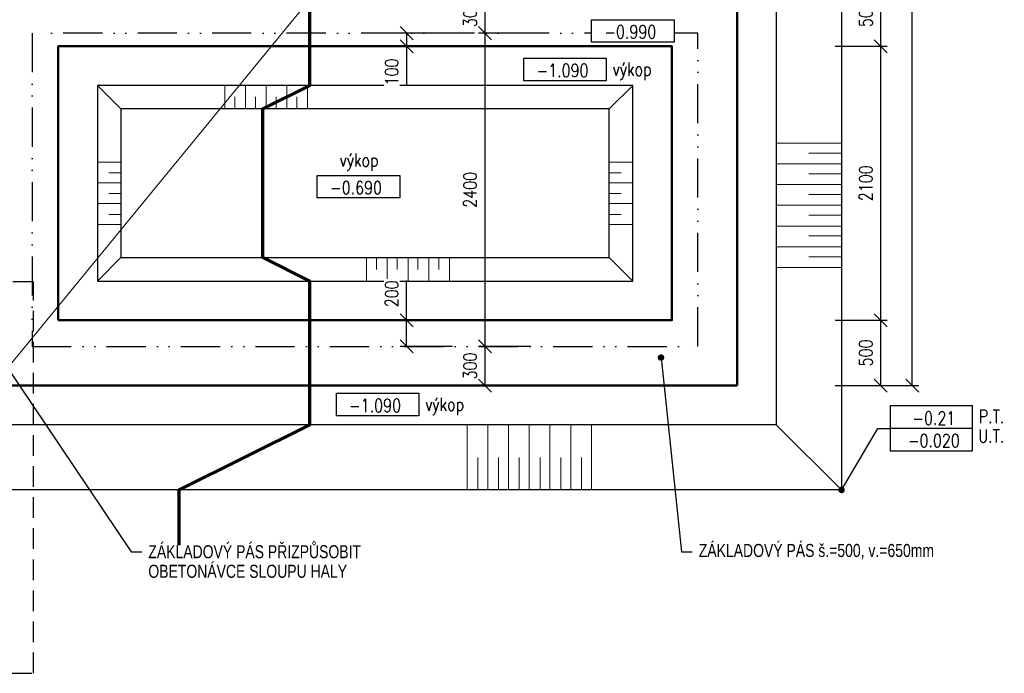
# Model space of a CAD drawing. Header units: millimetres. Extents: x -13560 to 57209, y -1473 to 35717.
# Tile 7 of 22: x -6760 to 781, y 17725 to 22733. Entities that reach past the tile are written whole.
import ezdxf
from ezdxf import colors
from ezdxf.entities.mleader import LeaderData, LeaderLine
from ezdxf.enums import TextEntityAlignment as Align
from ezdxf.math import Vec2, Vec3

# ---------------------------------------------------------------- set-up
doc = ezdxf.new("R2010")
doc.units = ezdxf.units.MM
doc.header["$LTSCALE"] = 50
doc.set_wipeout_variables(frame=1)
doc.linetypes.add('A_CARA_16', pattern=[11.4, 6, -1.8, 0, -1.8, 0, -1.8])
doc.linetypes.add('HIDDEN', pattern=[9.525, 6.35, -3.175])
doc.layers.get('Defpoints').update_dxf_attribs({"color": 132})
for name, color, linetype, lineweight in [('CA_KOTY', 3, 'Continuous', 25), ('CA_NEVHRA', 3, 'HIDDEN', 25), ('CA_NEVHRA1', 3, 'A_CARA_16', 25), ('CA_POHHRA18', 8, 'Continuous', 18), ('CA_POHHRA25', 7, 'Continuous', 25), ('CA_REZY', 1, 'Continuous', 50), ('CA_SRAFY', 9, 'Continuous', 13), ('CA_TEXT25', 7, 'Continuous', 25)]:
    doc.layers.add(name, color=color, linetype=linetype, lineweight=lineweight)
doc.layers.add('CA_PK', color=6, linetype='Continuous', lineweight=70, plot=False)
doc.layers.add('Obrysy', color=2, linetype='Continuous')
doc.styles.add('ARIAL', font='arial.ttf')
doc.styles.add('ROMANS', font='romans.shx', dxfattribs={"width": 0.8})
doc.dimstyles.new('A-50_(2.5)', dxfattribs={"dimscale": 50, "dimtxt": 2, "dimasz": 2, "dimexe": 1, "dimexo": 2, "dimgap": 0, "dimtad": 0, "dimdec": 0, "dimrnd": 1, "dimtxsty": 'ROMANS', "dimblk1": 'OBLIQUE', "dimblk2": 'OBLIQUE', "dimsah": 1, "dimcen": 2, "dimclrd": 256, "dimclre": 256, "dimclrt": 256, "dimadec": 1, "dimazin": 2, "dimtfac": 0.714286, "dimtdec": 0, "dimtmove": 0, "dimatfit": 3, "dimldrblk": 'DOTSMALL', "dimfxl": 7, "dimfxlon": 1, "dimtvp": 1.142857, "dimtfill": 1, "dimtolj": 1, "dimlwd": -1, "dimlwe": -1, "dimarcsym": 0})
pattern_1 = [(180, (14494.35, 24574.83), (-1e-14, -158.75), [])]
pattern_2 = [(180, (14494.35, 24657.33), (-1e-14, -158.75), [])]

# ---------------------------------------------------------------- blocks, each defined once
blk = doc.blocks.new('_Oblique')
at = {"color": 0, "linetype": 'ByBlock', "lineweight": -2}
blk.add_line((-0.5, -0.5), (0.5, 0.5), dxfattribs=at)
blk = doc.blocks.new('*D121')
at = {"layer": 'CA_KOTY', "transparency": 16777216}
for p, q in [((-2846.1, 20229.6), (-3246.1, 20229.6)), ((-3196.1, 19929.6), (-3196.1, 20229.6)), ((-2846.1, 19929.6), (-3246.1, 19929.6))]:
    blk.add_line(p, q, dxfattribs=at)
at = {"layer": 'Defpoints', "color": 0, "transparency": 16777216}
for p in [(-3196.1, 20229.6), (-1565.2, 20229.6), (-1265.2, 19929.6)]:
    blk.add_point(p, dxfattribs=at)
at = {"layer": 'CA_KOTY', "transparency": 16777216, "xscale": 100, "yscale": 100, "zscale": 100}
for p, rotation in [((-3196.1, 20229.6), 90), ((-3196.1, 19929.6), 270)]:
    blk.add_blockref('_Oblique', p, dxfattribs=dict(at, rotation=rotation))
at = {"layer": 'CA_KOTY', "transparency": 16777216, "insert": (-3310.4, 20079.6), "char_height": 100, "attachment_point": 5, "rotation": 90, "style": 'ROMANS', "bg_fill": 3, "box_fill_scale": 1.1, "bg_fill_color": 256, "bg_fill_true_color": 13158600, "bg_fill_transparency": 0}
blk.add_mtext('\\A1;300', dxfattribs=at)
blk = doc.blocks.new('_DotSmall')
at = {"color": 0, "linetype": 'ByBlock', "const_width": 0.5}
blk.add_lwpolyline([(-0.0625, 0, 1), (0.0625, 0, 1)], format="xyb", close=True, dxfattribs=at)
blk = doc.blocks.new('*D122')
at = {"layer": 'CA_KOTY', "transparency": 16777216}
for p, q in [((-2846.1, 22629.6), (-3246.1, 22629.6)), ((-3196.1, 20229.6), (-3196.1, 22629.6)), ((-2846.1, 20229.6), (-3246.1, 20229.6))]:
    blk.add_line(p, q, dxfattribs=at)
at = {"layer": 'Defpoints', "color": 0, "transparency": 16777216}
for p in [(-3196.1, 22629.6), (-1565.2, 22629.6), (-1565.2, 20229.6)]:
    blk.add_point(p, dxfattribs=at)
at = {"layer": 'CA_KOTY', "transparency": 16777216, "xscale": 100, "yscale": 100, "zscale": 100}
for p, rotation in [((-3196.1, 22629.6), 90), ((-3196.1, 20229.6), 270)]:
    blk.add_blockref('_Oblique', p, dxfattribs=dict(at, rotation=rotation))
at = {"layer": 'CA_KOTY', "transparency": 16777216, "insert": (-3310.4, 21429.6), "char_height": 100, "attachment_point": 5, "rotation": 90, "style": 'ROMANS', "bg_fill": 3, "box_fill_scale": 1.1, "bg_fill_color": 256, "bg_fill_true_color": 13158600, "bg_fill_transparency": 0}
blk.add_mtext('\\A1;2400', dxfattribs=at)
blk = doc.blocks.new('*D123')
at = {"layer": 'CA_KOTY', "transparency": 16777216}
for p, q in [((-2846.1, 22929.6), (-3246.1, 22929.6)), ((-3196.1, 22629.6), (-3196.1, 22929.6)), ((-2846.1, 22629.6), (-3246.1, 22629.6))]:
    blk.add_line(p, q, dxfattribs=at)
at = {"layer": 'Defpoints', "color": 0, "transparency": 16777216}
for p in [(-3196.1, 22929.6), (-1565.2, 22929.6), (-1565.2, 22629.6)]:
    blk.add_point(p, dxfattribs=at)
at = {"layer": 'CA_KOTY', "transparency": 16777216, "xscale": 100, "yscale": 100, "zscale": 100}
for p, rotation in [((-3196.1, 22929.6), 90), ((-3196.1, 22629.6), 270)]:
    blk.add_blockref('_Oblique', p, dxfattribs=dict(at, rotation=rotation))
at = {"layer": 'CA_KOTY', "transparency": 16777216, "insert": (-3310.4, 22779.6), "char_height": 100, "attachment_point": 5, "rotation": 90, "style": 'ROMANS', "bg_fill": 3, "box_fill_scale": 1.1, "bg_fill_color": 256, "bg_fill_true_color": 13158600, "bg_fill_transparency": 0}
blk.add_mtext('\\A1;300', dxfattribs=at)
blk = doc.blocks.new('*D128')
at = {"layer": 'CA_KOTY', "transparency": 16777216}
for p, q in [((-3446.4, 22629.6), (-3846.4, 22629.6)), ((-3796.4, 22629.6), (-3796.4, 22529.6)), ((-3446.4, 22529.6), (-3846.4, 22529.6)), ((-3796.4, 22529.6), (-3796.4, 22235.3))]:
    blk.add_line(p, q, dxfattribs=at)
at = {"layer": 'Defpoints', "color": 0, "transparency": 16777216}
for p in [(-3196.1, 22629.6), (-3796.4, 22529.6), (-3196.1, 22529.6)]:
    blk.add_point(p, dxfattribs=at)
at = {"layer": 'CA_KOTY', "transparency": 16777216, "xscale": 100, "yscale": 100, "zscale": 100}
for p, rotation in [((-3796.4, 22629.6), 90), ((-3796.4, 22529.6), 270)]:
    blk.add_blockref('_Oblique', p, dxfattribs=dict(at, rotation=rotation))
at = {"layer": 'CA_KOTY', "transparency": 16777216, "insert": (-3910.7, 22332.4), "char_height": 100, "attachment_point": 5, "rotation": 90, "style": 'ROMANS', "bg_fill": 3, "box_fill_scale": 1.1, "bg_fill_color": 256, "bg_fill_true_color": 13158600, "bg_fill_transparency": 0}
blk.add_mtext('\\A1;100', dxfattribs=at)
blk = doc.blocks.new('*D129')
at = {"layer": 'CA_KOTY', "transparency": 16777216}
for p, q in [((-3796.4, 20429.6), (-3796.4, 20735.3)), ((-3446.4, 20429.6), (-3846.4, 20429.6)), ((-3796.4, 20229.6), (-3796.4, 20429.6)), ((-3446.4, 20229.6), (-3846.4, 20229.6))]:
    blk.add_line(p, q, dxfattribs=at)
at = {"layer": 'Defpoints', "color": 0, "transparency": 16777216}
for p in [(-3796.4, 20429.6), (-3196.1, 20429.6), (-3196.1, 20229.6)]:
    blk.add_point(p, dxfattribs=at)
at = {"layer": 'CA_KOTY', "transparency": 16777216, "xscale": 100, "yscale": 100, "zscale": 100}
for p, rotation in [((-3796.4, 20429.6), 90), ((-3796.4, 20229.6), 270)]:
    blk.add_blockref('_Oblique', p, dxfattribs=dict(at, rotation=rotation))
at = {"layer": 'CA_KOTY', "transparency": 16777216, "insert": (-3910.7, 20632.4), "char_height": 100, "attachment_point": 5, "rotation": 90, "style": 'ROMANS', "bg_fill": 3, "box_fill_scale": 1.1, "bg_fill_color": 256, "bg_fill_true_color": 13158600, "bg_fill_transparency": 0}
blk.add_mtext('\\A1;200', dxfattribs=at)
blk = doc.blocks.new('*D131')
at = {"layer": 'CA_KOTY', "transparency": 16777216}
for p, q in [((-515, 20429.6), (-115, 20429.6)), ((-165, 19929.6), (-165, 20429.6)), ((-515, 19929.6), (-115, 19929.6))]:
    blk.add_line(p, q, dxfattribs=at)
at = {"layer": 'Defpoints', "color": 0, "transparency": 16777216}
for p in [(-1765.2, 20429.6), (-165, 20429.6), (-1265.2, 19929.6)]:
    blk.add_point(p, dxfattribs=at)
at = {"layer": 'CA_KOTY', "transparency": 16777216, "xscale": 100, "yscale": 100, "zscale": 100}
for p, rotation in [((-165, 20429.6), 90), ((-165, 19929.6), 270)]:
    blk.add_blockref('_Oblique', p, dxfattribs=dict(at, rotation=rotation))
at = {"layer": 'CA_KOTY', "transparency": 16777216, "insert": (-279.3, 20179.6), "char_height": 100, "attachment_point": 5, "rotation": 90, "style": 'ROMANS', "bg_fill": 3, "box_fill_scale": 1.1, "bg_fill_color": 256, "bg_fill_true_color": 13158600, "bg_fill_transparency": 0}
blk.add_mtext('\\A1;500', dxfattribs=at)
blk = doc.blocks.new('*D132')
at = {"layer": 'CA_KOTY', "transparency": 16777216}
for p, q in [((-515, 22529.6), (-115, 22529.6)), ((-165, 20429.6), (-165, 22529.6)), ((-515, 20429.6), (-115, 20429.6))]:
    blk.add_line(p, q, dxfattribs=at)
at = {"layer": 'Defpoints', "color": 0, "transparency": 16777216}
for p in [(-1765.2, 22529.6), (-165, 22529.6), (-1765.2, 20429.6)]:
    blk.add_point(p, dxfattribs=at)
at = {"layer": 'CA_KOTY', "transparency": 16777216, "xscale": 100, "yscale": 100, "zscale": 100}
for p, rotation in [((-165, 22529.6), 90), ((-165, 20429.6), 270)]:
    blk.add_blockref('_Oblique', p, dxfattribs=dict(at, rotation=rotation))
at = {"layer": 'CA_KOTY', "transparency": 16777216, "insert": (-279.3, 21479.6), "char_height": 100, "attachment_point": 5, "rotation": 90, "style": 'ROMANS', "bg_fill": 3, "box_fill_scale": 1.1, "bg_fill_color": 256, "bg_fill_true_color": 13158600, "bg_fill_transparency": 0}
blk.add_mtext('\\A1;2100', dxfattribs=at)
blk = doc.blocks.new('*D133')
at = {"layer": 'CA_KOTY', "transparency": 16777216}
for p, q in [((-515, 23029.6), (-115, 23029.6)), ((-165, 22529.6), (-165, 23029.6)), ((-515, 22529.6), (-115, 22529.6))]:
    blk.add_line(p, q, dxfattribs=at)
at = {"layer": 'Defpoints', "color": 0, "transparency": 16777216}
for p in [(-1765.2, 23029.6), (-165, 23029.6), (-1765.2, 22529.6)]:
    blk.add_point(p, dxfattribs=at)
at = {"layer": 'CA_KOTY', "transparency": 16777216, "xscale": 100, "yscale": 100, "zscale": 100}
for p, rotation in [((-165, 23029.6), 90), ((-165, 22529.6), 270)]:
    blk.add_blockref('_Oblique', p, dxfattribs=dict(at, rotation=rotation))
at = {"layer": 'CA_KOTY', "transparency": 16777216, "insert": (-279.3, 22779.6), "char_height": 100, "attachment_point": 5, "rotation": 90, "style": 'ROMANS', "bg_fill": 3, "box_fill_scale": 1.1, "bg_fill_color": 256, "bg_fill_true_color": 13158600, "bg_fill_transparency": 0}
blk.add_mtext('\\A1;500', dxfattribs=at)
blk = doc.blocks.new('*D136')
at = {"layer": 'CA_KOTY', "transparency": 16777216}
for p, q in [((-274, 26879.6), (126, 26879.6)), ((76, 19929.6), (76, 26879.6)), ((-274, 19929.6), (126, 19929.6))]:
    blk.add_line(p, q, dxfattribs=at)
at = {"layer": 'Defpoints', "color": 0, "transparency": 16777216}
for p in [(-1265.2, 26879.6), (76, 26879.6), (-1265.2, 19929.6)]:
    blk.add_point(p, dxfattribs=at)
at = {"layer": 'CA_KOTY', "transparency": 16777216, "xscale": 100, "yscale": 100, "zscale": 100}
for p, rotation in [((76, 26879.6), 90), ((76, 19929.6), 270)]:
    blk.add_blockref('_Oblique', p, dxfattribs=dict(at, rotation=rotation))
at = {"layer": 'CA_KOTY', "transparency": 16777216, "insert": (-38.3, 23404.6), "char_height": 100, "attachment_point": 5, "rotation": 90, "style": 'ROMANS', "bg_fill": 3, "box_fill_scale": 1.1, "bg_fill_color": 256, "bg_fill_true_color": 13158600, "bg_fill_transparency": 0}
blk.add_mtext('\\A1;6950', dxfattribs=at)
blk = doc.blocks.new('vk')
blk.add_lwpolyline([(-595, 344), (669, 344), (669, 0), (-595, 0)], close=True)
blk.add_wipeout([(-595, 344), (669, 344), (669, 0), (-595, 0)])
blk.add_lwpolyline([(-595, 344), (669, 344), (669, 0), (-595, 0)], close=True)
at = {"style": 'ARIAL'}
blk.add_attdef('VÝŠKOVÁ_KOTA', text='', height=200, dxfattribs=at).set_placement((-2, 57), align=Align.CENTER)
blk = doc.blocks.new('_Dot')
at = {"layer": 'Obrysy', "color": 0, "lineweight": -2}
blk.add_line((-0.5, 0), (-1, 0), dxfattribs=at)
at = {"layer": 'Obrysy', "color": 0, "const_width": 0.5}
blk.add_lwpolyline([(-0.25, 0, 1), (0.25, 0, 1)], format="xyb", close=True, dxfattribs=at)

msp = doc.modelspace()

# ---------------------------------------------------------------- hatches: boundary and pattern name
at = {"layer": 'CA_SRAFY'}
h = msp.add_hatch(dxfattribs=at)
h.set_pattern_fill('ANSI31', color=256, scale=50, angle=45)
h.set_pattern_definition([(90, (-1697.5, 2920), (-158.75, 0), [])])
h.paths.add_polyline_path([(-4473.5, 22229.6), (-5232, 22229.6), (-5232, 22049.6), (-4473.5, 22049.6)])
h = msp.add_hatch(dxfattribs=at)
h.set_pattern_fill('ANSI31', color=256, scale=50, angle=45)
h.set_pattern_definition([(90, (-1780, 2920), (-158.75, 0), [])])
h.paths.add_polyline_path([(-4519, 22141), (-5194.5, 22141), (-5194.5, 22049.6), (-4519, 22049.6)])
h = msp.add_hatch(dxfattribs=at)
h.set_pattern_fill('ANSI31', color=256, scale=50, angle=135)
h.set_pattern_definition([(180, (18664.35, 24168.31), (-1e-14, -158.75), [])])
h.paths.add_polyline_path([(-965.2, 21944.8), (-965.2, 20676.3), (-465.2, 20676.3), (-465.2, 21944.8)])
h = msp.add_hatch(dxfattribs=at)
h.set_pattern_fill('ANSI31', color=256, scale=50, angle=135)
h.set_pattern_definition([(180, (18664.35, 24250.81), (-1e-14, -158.75), [])])
h.paths.add_polyline_path([(-715.2, 21767.3), (-715.2, 20801.8), (-465.2, 20801.8), (-465.2, 21767.3)])
h = msp.add_hatch(dxfattribs=at)
h.set_pattern_fill('ANSI31', color=256, scale=50, angle=135)
h.set_pattern_definition(pattern_2)
h.paths.add_polyline_path([(-6165.2, 21706), (-6165.2, 21122.8), (-5985.2, 21122.8), (-5985.2, 21706)])
h = msp.add_hatch(dxfattribs=at)
h.set_pattern_fill('ANSI31', color=256, scale=50, angle=135)
h.set_pattern_definition(pattern_1)
h.paths.add_polyline_path([(-6076.6, 21676), (-6076.6, 21160.3), (-5985.2, 21160.3), (-5985.2, 21676)])
h = msp.add_hatch(dxfattribs=at)
h.set_pattern_fill('ANSI31', color=256, scale=50, angle=135)
h.set_pattern_definition(pattern_2)
h.paths.add_polyline_path([(-2065.2, 21706), (-2065.2, 21122.8), (-2245.2, 21122.8), (-2245.2, 21706)])
h = msp.add_hatch(dxfattribs=at)
h.set_pattern_fill('ANSI31', color=256, scale=50, angle=135)
h.set_pattern_definition(pattern_1)
h.paths.add_polyline_path([(-2153.8, 21676), (-2153.8, 21160.3), (-2245.2, 21160.3), (-2245.2, 21676)])
h = msp.add_hatch(dxfattribs=at)
h.set_pattern_fill('ANSI31', color=256, scale=50, angle=45)
h.set_pattern_definition([(90, (-610.99, 4170), (-158.75, 0), [])])
h.paths.add_polyline_path([(-3387, 20729.6), (-4145.5, 20729.6), (-4145.5, 20909.6), (-3387, 20909.6)])
h = msp.add_hatch(dxfattribs=at)
h.set_pattern_fill('ANSI31', color=256, scale=50, angle=45)
h.set_pattern_definition([(90, (-693.49, 4170), (-158.75, 0), [])])
h.paths.add_polyline_path([(-3432.5, 20818.2), (-4108, 20818.2), (-4108, 20909.6), (-3432.5, 20909.6)])
h = msp.add_hatch(dxfattribs=at)
h.set_pattern_fill('ANSI31', color=256, scale=50, angle=45)
h.paths.add_polyline_path([(-2223.5, 19629.6), (-3492, 19629.6), (-3492, 19129.6), (-2223.5, 19129.6)])
h = msp.add_hatch(dxfattribs=at)
h.set_pattern_fill('ANSI31', color=256, scale=50, angle=45)
h.set_pattern_definition([(90, (82.5, 0), (-158.75, 0), [])])
h.paths.add_polyline_path([(-2401, 19379.6), (-3366.5, 19379.6), (-3366.5, 19129.6), (-2401, 19129.6)])

# ---------------------------------------------------------------- linework, layer by layer
at = {"layer": 'CA_NEVHRA', "ltscale": 0.5}
msp.add_lwpolyline([(-8255.2, 17724.8), (-6655.2, 17724.8), (-6655.2, 20724.8), (-8255.2, 20724.8)], close=True, dxfattribs=at)
at = {"layer": 'CA_NEVHRA1'}
msp.add_lwpolyline([(-6665.2, 20229.6), (-1565.2, 20229.6), (-1565.2, 22629.6), (-6665.2, 22629.6)], close=True, dxfattribs=at)
at = {"layer": 'CA_PK'}
msp.add_lwpolyline([(-5538.7, 18560.2), (-5538.7, 19129.6), (-4538.7, 19629.6), (-4538.7, 20729.6), (-4898.7, 20909.6), (-4898.7, 22049.6), (-4538.7, 22229.6), (-4538.7, 23329.6), (-4898.7, 23509.6), (-4898.7, 25899.6), (-4538.7, 26079.6), (-4538.7, 27179.6), (-5538.7, 27679.6), (-5538.7, 28248.9)], dxfattribs=at)
at = {"layer": 'CA_POHHRA18'}
for p, q in [((-6165.2, 22229.6), (-5985.2, 22049.6)), ((-2245.2, 22049.6), (-2065.2, 22229.6)), ((-6165.2, 20729.6), (-5985.2, 20909.6)), ((-2065.2, 20729.6), (-2245.2, 20909.6)), ((-965.2, 19629.6), (-465.2, 19129.6))]:
    msp.add_line(p, q, dxfattribs=at)
at = {"layer": 'CA_POHHRA25'}
for points in [[(-6165.2, 20729.6), (-2065.2, 20729.6), (-2065.2, 22229.6), (-6165.2, 22229.6)], [(-5985.2, 20909.6), (-2245.2, 20909.6), (-2245.2, 22049.6), (-5985.2, 22049.6)]]:
    msp.add_lwpolyline(points, close=True, dxfattribs=at)
at = {"layer": 'CA_REZY'}
for p, q in [((-1265.2, 19929.6), (-1265.2, 26879.6)), ((-6965.2, 19929.6), (-1265.2, 19929.6))]:
    msp.add_line(p, q, dxfattribs=at)
msp.add_lwpolyline([(-6465.2, 20429.6), (-1765.2, 20429.6), (-1765.2, 22529.6), (-6465.2, 22529.6)], close=True, dxfattribs=at)

# ---------------------------------------------------------------- next in the draw order: block references
at = {"layer": 'CA_KOTY'}
ref = msp.add_blockref('vk', (-2082.4, 22561.1), dxfattribs=dict(at, xscale=0.5, yscale=0.5, zscale=0.5))
ref.add_attrib('VÝŠKOVÁ_KOTA', '-0.990', dxfattribs={"height": 100, "style": 'ROMANS', "width": 0.8}).set_placement((-2083.3, 22589.8), align=Align.CENTER)

# ---------------------------------------------------------------- next in the draw order: linework, layer by layer
at = {"layer": 'CA_POHHRA25'}
for points in [[(-7005.2, 27679.6), (-465.2, 27679.6), (-465.2, 19129.6), (-6855.2, 19129.6)], [(-7005.2, 27179.6), (-965.2, 27179.6), (-965.2, 19629.6), (-6855.2, 19629.6)]]:
    msp.add_lwpolyline(points, dxfattribs=at)

# ---------------------------------------------------------------- next in the draw order: block references
at = {"layer": 'CA_KOTY'}
ref = msp.add_blockref('vk', (-2601.6, 22265.4), dxfattribs=dict(at, xscale=0.5, yscale=0.5, zscale=0.5))
ref.add_attrib('VÝŠKOVÁ_KOTA', '-1.090', dxfattribs={"height": 100, "style": 'ROMANS', "width": 0.8}).set_placement((-2602.5, 22294.1), align=Align.CENTER)
ref = msp.add_blockref('vk', (-4183.4, 21367.1), dxfattribs=dict(at, xscale=0.5, yscale=0.5, zscale=0.5))
ref.add_attrib('VÝŠKOVÁ_KOTA', '-0.690', dxfattribs={"height": 100, "style": 'ROMANS', "width": 0.8}).set_placement((-4184.3, 21395.7), align=Align.CENTER)
ref = msp.add_blockref('vk', (-4037.4, 19698.1), dxfattribs=dict(at, xscale=0.5, yscale=0.5, zscale=0.5))
ref.add_attrib('VÝŠKOVÁ_KOTA', '-1.090', dxfattribs={"height": 100, "style": 'ROMANS', "width": 0.8}).set_placement((-4038.3, 19726.7), align=Align.CENTER)

# ---------------------------------------------------------------- next in the draw order: texts
at = {"layer": 'CA_KOTY', "char_height": 100, "attachment_point": 7, "style": 'ROMANS', "bg_fill": 3, "box_fill_scale": 1.05, "bg_fill_color": 256, "bg_fill_transparency": 0}
for insert in [(-2219, 22270.5), (-3654.8, 19703.1)]:
    msp.add_mtext('výkop', dxfattribs=dict(at, insert=insert))

# ---------------------------------------------------------------- next in the draw order: leaders
at = {"layer": 'CA_TEXT25'}
ml = msp.add_multileader_mtext('Standard', dxfattribs=at)
ml.set_content('{\\fTms Rmn|b0|i0|c238|p16;ZÁKLADOVÝ PÁS š.=500, v.=650mm}', color=256, style='ROMANS')
ml.set_leader_properties()
ml.set_arrow_properties(name='DOT')
ml.build(insert=Vec2(0, 0))
ml.multileader.update_dxf_attribs({"dogleg_length": 50, "arrow_head_size": 50})
ctx = ml.context
ctx.base_point, ctx.char_height, ctx.arrow_head_size, ctx.landing_gap_size, ctx.plane_origin = Vec3(-1608.8, 18656.5), 100, 50, 50, Vec3(-8467.3, 3056)
notes = []
notes.append((ctx, [(0, (1, 1, 0), (-1690.5, 18656.5), (1, 0), 81.7, [(1, [(-1848.3, 20144)], 0, [])])]))
ctx.mtext.insert, ctx.mtext.line_spacing_factor, ctx.mtext.line_spacing_style, ctx.mtext.flow_direction = Vec3(-1558.8, 18716), 0.9, 2, 5
ctx.mtext.has_bg_fill, ctx.mtext.bg_color, ctx.mtext.bg_scale_factor, ctx.mtext.bg_transparency, ctx.mtext.use_window_bg_color = 1, -1073741824, 1, 0, 1
for ctx, leaders in notes:
    for number, flags, end, landing, length, lines in leaders:
        leader = LeaderData()
        leader.index, (leader.has_last_leader_line, leader.has_dogleg_vector, leader.attachment_direction) = number, flags
        leader.last_leader_point, leader.dogleg_vector, leader.dogleg_length = Vec3(end), Vec3(landing), length
        for number, points, colour, breaks in lines:
            line = LeaderLine()
            line.index, line.vertices, line.color, line.breaks = number, Vec3.list(points), colors.encode_raw_color(colour), breaks
            leader.lines.append(line)
        ctx.leaders.append(leader)

# ---------------------------------------------------------------- next in the draw order: texts
at = {"layer": 'CA_KOTY', "insert": (-4309.9, 21574.2), "char_height": 100, "attachment_point": 7, "style": 'ROMANS', "bg_fill": 3, "box_fill_scale": 1.05, "bg_fill_color": 256, "bg_fill_transparency": 0}
msp.add_mtext('výkop', dxfattribs=at)

# ---------------------------------------------------------------- next in the draw order: leaders
at = {"layer": 'CA_TEXT25'}
ml = msp.add_multileader_mtext('Standard', dxfattribs=at)
ml.set_content('{\\fTms Rmn|b0|i0|c238|p16;ZÁKLADOVÝ PÁS PŘIZPŮSOBIT \\POBETONÁVCE SLOUPU HALY }', color=256, style='ROMANS')
ml.set_leader_properties()
ml.set_arrow_properties(name='DOT')
ml.build(insert=Vec2(0, 0))
ml.multileader.update_dxf_attribs({"dogleg_length": 50, "arrow_head_size": 50})
ctx = ml.context
ctx.base_point, ctx.char_height, ctx.arrow_head_size, ctx.landing_gap_size, ctx.plane_origin = Vec3(-5824.8, 18656.5), 100, 50, 50, Vec3(-13526.5, 3056)
notes = []
notes.append((ctx, [(0, (1, 1, 0), (-5906.5, 18656.5), (1, 0), 81.7, [(1, [(-6907.5, 20144)], 0, [])])]))
ctx.mtext.insert, ctx.mtext.line_spacing_factor, ctx.mtext.line_spacing_style, ctx.mtext.flow_direction = Vec3(-5774.8, 18706.5), 0.9, 2, 5
ctx.mtext.has_bg_fill, ctx.mtext.bg_color, ctx.mtext.bg_scale_factor, ctx.mtext.bg_transparency, ctx.mtext.use_window_bg_color = 1, -1073741824, 1, 0, 1
ml = msp.add_multileader_mtext('Standard', dxfattribs=at)
ml.set_content('\\A1;P.T. \\PU.T.', color=256, style='ROMANS')
ml.set_leader_properties()
ml.set_arrow_properties(name='DOT')
ml.build(insert=Vec2(0, 0))
ml.multileader.update_dxf_attribs({"text_left_attachment_type": 2, "text_right_attachment_type": 2, "dogleg_length": 50, "arrow_head_size": 50})
ctx = ml.context
ctx.base_point, ctx.char_height, ctx.arrow_head_size, ctx.landing_gap_size, ctx.plane_origin = Vec3(540.8, 19601.1), 100, 50, 50, Vec3(9291.2, 2652)
ctx.left_attachment, ctx.right_attachment, ctx.text_align_type = 2, 2, 2
notes.append((ctx, [(1, (1, 1, 0), (-186.4, 19601.1), (1, 0), 727.2, [(1, [(-465.2, 19129.6)], 0, [])])]))
ctx.mtext.insert, ctx.mtext.defined_height, ctx.mtext.alignment, ctx.mtext.line_spacing_factor, ctx.mtext.line_spacing_style, ctx.mtext.flow_direction = Vec3(781.3, 19742.7), 5.115907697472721e-13, 3, 0.9, 2, 5
ctx.mtext.has_bg_fill, ctx.mtext.bg_color, ctx.mtext.bg_scale_factor, ctx.mtext.bg_transparency, ctx.mtext.use_window_bg_color = 1, -1073741824, 1, 0, 1
for ctx, leaders in notes:
    for number, flags, end, landing, length, lines in leaders:
        leader = LeaderData()
        leader.index, (leader.has_last_leader_line, leader.has_dogleg_vector, leader.attachment_direction) = number, flags
        leader.last_leader_point, leader.dogleg_vector, leader.dogleg_length = Vec3(end), Vec3(landing), length
        for number, points, colour, breaks in lines:
            line = LeaderLine()
            line.index, line.vertices, line.color, line.breaks = number, Vec3.list(points), colors.encode_raw_color(colour), breaks
            leader.lines.append(line)
        ctx.leaders.append(leader)

# ---------------------------------------------------------------- next in the draw order: linework, layer by layer
at = {"layer": 'CA_POHHRA18'}
msp.add_line((-6965.2, 19929.6), (-1265.2, 26879.6), dxfattribs=at)

# ---------------------------------------------------------------- next in the draw order: block references
at = {"layer": 'CA_KOTY'}
ref = msp.add_blockref('vk', (240.7, 19601.1), dxfattribs=dict(at, xscale=-0.5, yscale=0.5, zscale=0.5))
ref.add_attrib('VÝŠKOVÁ_KOTA', '-0.21', dxfattribs={"height": 100, "style": 'ROMANS', "width": 0.8}).set_placement((241.6, 19629.7), align=Align.CENTER)

# ---------------------------------------------------------------- next in the draw order: block references
ref = msp.add_blockref('vk', (240.7, 19429.2), dxfattribs=dict(at, xscale=-0.5, yscale=0.5, zscale=0.5))
ref.add_attrib('VÝŠKOVÁ_KOTA', '-0.020', dxfattribs={"height": 100, "style": 'ROMANS', "width": 0.8}).set_placement((241.6, 19457.8), align=Align.CENTER)

# ---------------------------------------------------------------- next in the draw order: dimensions: what is measured, and where the dimension line sits
dim = msp.add_linear_dim(base=(-3196.1, 20229.6), p1=(-1265.2, 19929.6), p2=(-1565.2, 20229.6), angle=90, dimstyle='A-50_(2.5)', dxfattribs=at)
dim.commit()
dim.dimension.update_dxf_attribs({"geometry": '*D121', "text_midpoint": (-3310.4, 20079.6)})

# ---------------------------------------------------------------- next in the draw order: dimensions: what is measured, and where the dimension line sits
dim = msp.add_linear_dim(base=(-3196.1, 22629.6), p1=(-1565.2, 20229.6), p2=(-1565.2, 22629.6), angle=90, dimstyle='A-50_(2.5)', override={"dimtmove": 1}, dxfattribs=at)
dim.commit()
dim.dimension.update_dxf_attribs({"geometry": '*D122', "text_midpoint": (-3310.4, 21429.6)})

# ---------------------------------------------------------------- next in the draw order: dimensions: what is measured, and where the dimension line sits
dim = msp.add_linear_dim(base=(-3196.1, 22929.6), p1=(-1565.2, 22629.6), p2=(-1565.2, 22929.6), angle=90, dimstyle='A-50_(2.5)', override={"dimtmove": 1}, dxfattribs=at)
dim.commit()
dim.dimension.update_dxf_attribs({"geometry": '*D123', "text_midpoint": (-3310.4, 22779.6)})
for base, p1, p2, picture, middle in [((-3796.4, 20429.6), (-3196.1, 20229.6), (-3196.1, 20429.6), '*D129', (-3910.7, 20632.4)), ((-165, 20429.6), (-1265.2, 19929.6), (-1765.2, 20429.6), '*D131', (-279.3, 20179.6))]:
    dim = msp.add_linear_dim(base=base, p1=p1, p2=p2, angle=90, dimstyle='A-50_(2.5)', dxfattribs=at)
    dim.commit()
    dim.dimension.update_dxf_attribs({"geometry": picture, "text_midpoint": middle})

# ---------------------------------------------------------------- next in the draw order: dimensions: what is measured, and where the dimension line sits
dim = msp.add_linear_dim(base=(-3796.4, 22529.6), p1=(-3196.1, 22629.6), p2=(-3196.1, 22529.6), angle=90, dimstyle='A-50_(2.5)', dxfattribs=at)
dim.commit()
dim.dimension.update_dxf_attribs({"geometry": '*D128', "text_midpoint": (-3910.7, 22332.4)})
dim = msp.add_linear_dim(base=(-165, 22529.6), p1=(-1765.2, 20429.6), p2=(-1765.2, 22529.6), angle=90, dimstyle='A-50_(2.5)', override={"dimtmove": 1}, dxfattribs=at)
dim.commit()
dim.dimension.update_dxf_attribs({"geometry": '*D132', "text_midpoint": (-279.3, 21479.6)})

# ---------------------------------------------------------------- next in the draw order: dimensions: what is measured, and where the dimension line sits
dim = msp.add_linear_dim(base=(-165, 23029.6), p1=(-1765.2, 22529.6), p2=(-1765.2, 23029.6), angle=90, dimstyle='A-50_(2.5)', override={"dimtmove": 1}, dxfattribs=at)
dim.commit()
dim.dimension.update_dxf_attribs({"geometry": '*D133', "text_midpoint": (-279.3, 22779.6)})

# ---------------------------------------------------------------- next in the draw order: dimensions: what is measured, and where the dimension line sits
dim = msp.add_linear_dim(base=(76, 26879.6), p1=(-1265.2, 19929.6), p2=(-1265.2, 26879.6), angle=90, dimstyle='A-50_(2.5)', dxfattribs=at)
dim.commit()
dim.dimension.update_dxf_attribs({"geometry": '*D136', "text_midpoint": (-38.3, 23404.6)})

doc.saveas('drawing.dxf')
